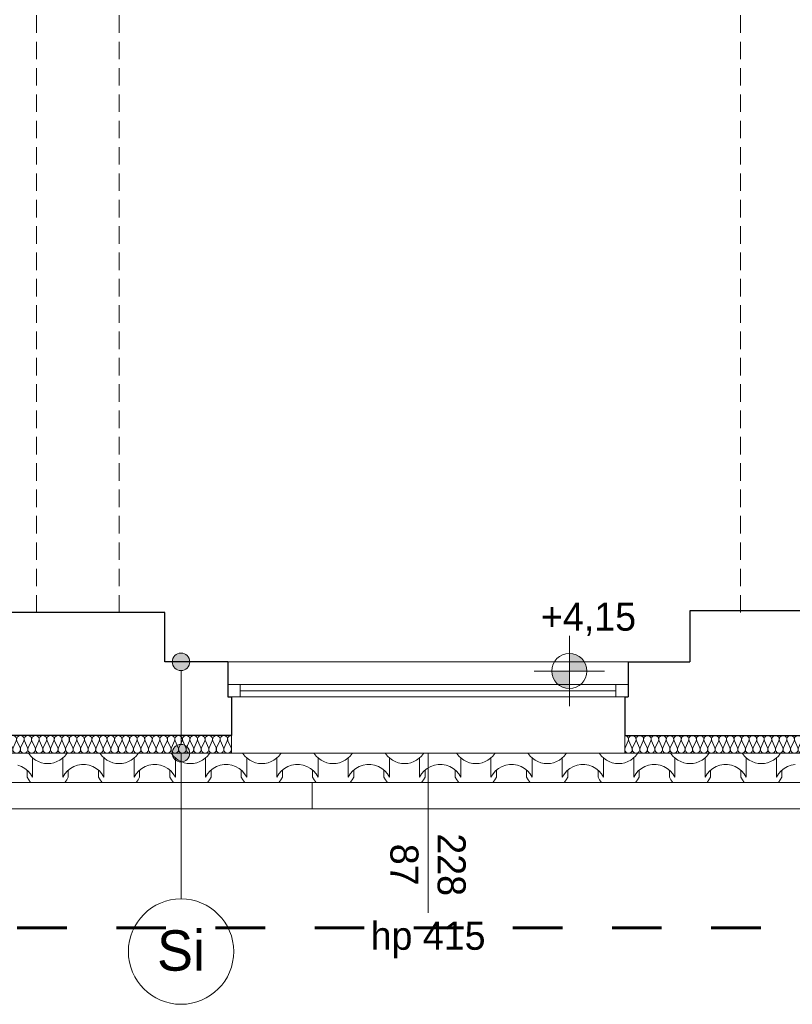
# Model space of a CAD drawing. Extents: x -497945 to -454853, y -17656 to 94650.
# Tile 46 of 62: x -482074 to -477674, y 69727 to 75332. Entities that reach past the tile are written whole.
import ezdxf

# ---------------------------------------------------------------- set-up
doc = ezdxf.new("R2010")
doc.units = 0
doc.header["$MEASUREMENT"] = 0
doc.linetypes.add('Dashed', pattern=[564.444447, 282.222223, -282.222223])
doc.linetypes.add('Krawędzie ukryte', pattern=[150, 100, -50])
doc.layers.get('0').update_dxf_attribs({"color": 252})
for name, color, linetype in [('Arch opisy', 252, 'Continuous'), ('Inwent Izolacje', 252, 'Continuous'), ('INWENT RZĘDNE', 252, 'Continuous')]:
    doc.layers.add(name, color=color, linetype=linetype)
for name, color, linetype, lineweight in [('Arch opisy_Nr_Pióra__1', 252, 'Continuous', 25), ('Arch opisy_Nr_Pióra__21', 252, 'Continuous', 9), ('arch wypelnienia_Nr_Pióra__2', 252, 'Continuous', 13), ('INWENT DACH_Nr_Pióra__21', 252, 'Continuous', 9), ('Inwent Izolacje_Nr_Pióra__2', 252, 'Continuous', 13), ('INWENT RZĘDNE_Nr_Pióra__21', 252, 'Continuous', 9), ('INWENT. OKNA_Nr_Pióra__21', 252, 'Continuous', 9), ('INWENT. OKNA_Nr_Pióra__5', 252, 'Continuous', 13), ('INWENT.ŚCIANY_Nr_Pióra__1', 252, 'Continuous', 25), ('INWENT.ŚCIANY_Nr_Pióra__20', 252, 'Continuous', 60), ('INWENT.ŚCIANY_Nr_Pióra__21', 252, 'Continuous', 9), ('INWENT.ŚCIANY_Nr_Pióra__3', 252, 'Continuous', 13), ('Istniejące stropy_Nr_Pióra__5', 252, 'Continuous', 13)]:
    doc.layers.add(name, color=color, linetype=linetype, lineweight=lineweight)
doc.styles.add('GENERATED_STYLE_1', font='txt')
doc.styles.add('GENERATED_STYLE_5', font='txt')

# ---------------------------------------------------------------- blocks, each defined once
blk = doc.blocks.new('*X30')
at = {"layer": 'arch wypelnienia_Nr_Pióra__2', "linetype": 'Continuous'}
for p, q in [((-483116, 58464.5), (-483114.5, 58462)), ((-483114.5, 58462), (-483103.2, 58447.8)), ((-482909.6, 58447.8), (-482898.3, 58462)), ((-482898.3, 58462), (-482896.8, 58464.5)), ((-482709.6, 58464.5), (-482708.1, 58462)), ((-482708.1, 58462), (-482696.8, 58447.8)), ((-482503.2, 58447.8), (-482491.9, 58462)), ((-482491.9, 58462), (-482490.4, 58464.5)), ((-482303.2, 58464.5), (-482301.7, 58462)), ((-482301.7, 58462), (-482290.4, 58447.8)), ((-482096.8, 58447.8), (-482085.5, 58462)), ((-482085.5, 58462), (-482084, 58464.5)), ((-481896.8, 58464.5), (-481895.3, 58462)), ((-481895.3, 58462), (-481884, 58447.8)), ((-481690.4, 58447.8), (-481679.1, 58462)), ((-481679.1, 58462), (-481677.6, 58464.5)), ((-481490.4, 58464.5), (-481488.9, 58462)), ((-481488.9, 58462), (-481477.6, 58447.8)), ((-481284, 58447.8), (-481272.7, 58462)), ((-481272.7, 58462), (-481271.2, 58464.5)), ((-481084, 58464.5), (-481082.5, 58462)), ((-481082.5, 58462), (-481071.2, 58447.8)), ((-480877.6, 58447.8), (-480866.3, 58462)), ((-480866.3, 58462), (-480864.8, 58464.5)), ((-480677.6, 58464.5), (-480676.1, 58462)), ((-480676.1, 58462), (-480664.8, 58447.8)), ((-480471.2, 58447.8), (-480459.9, 58462)), ((-480459.9, 58462), (-480458.4, 58464.5)), ((-480271.2, 58464.5), (-480269.7, 58462)), ((-480269.7, 58462), (-480258.4, 58447.8)), ((-480064.8, 58447.8), (-480053.5, 58462)), ((-480053.5, 58462), (-480052, 58464.5)), ((-479864.8, 58464.5), (-479863.3, 58462)), ((-479863.3, 58462), (-479852, 58447.8)), ((-479658.4, 58447.8), (-479647.1, 58462)), ((-479647.1, 58462), (-479645.6, 58464.5)), ((-479458.4, 58464.5), (-479456.9, 58462)), ((-479456.9, 58462), (-479445.6, 58447.8)), ((-479252, 58447.8), (-479240.7, 58462)), ((-479240.7, 58462), (-479239.2, 58464.5)), ((-479052, 58464.5), (-479050.5, 58462)), ((-479050.5, 58462), (-479039.2, 58447.8)), ((-478845.6, 58447.8), (-478834.3, 58462)), ((-478834.3, 58462), (-478832.8, 58464.5)), ((-483103.2, 58447.8), (-483090.1, 58435.3)), ((-483092.3, 58437.1), (-483092.3, 58350)), ((-483092.3, 58414.8), (-483092.3, 58327.7)), ((-483090.1, 58435.3), (-483075.4, 58424.7)), ((-483075.4, 58424.7), (-483059.3, 58416.2)), ((-483059.3, 58416.2), (-483042.3, 58410)), ((-483042.3, 58410), (-483024.5, 58406.3)), ((-483024.5, 58406.3), (-483006.4, 58405)), ((-483006.4, 58405), (-482988.3, 58406.3)), ((-482988.3, 58406.3), (-482970.5, 58410)), ((-482970.5, 58410), (-482953.5, 58416.2)), ((-482953.5, 58416.2), (-482937.4, 58424.7)), ((-482937.4, 58424.7), (-482922.7, 58435.3)), ((-482922.7, 58435.3), (-482909.6, 58447.8)), ((-482920.5, 58437.1), (-482920.5, 58350)), ((-482920.5, 58414.8), (-482920.5, 58327.7)), ((-482696.8, 58447.8), (-482683.7, 58435.3)), ((-482685.9, 58437.1), (-482685.9, 58350)), ((-482685.9, 58414.8), (-482685.9, 58327.7)), ((-482683.7, 58435.3), (-482669, 58424.7)), ((-482669, 58424.7), (-482652.9, 58416.2)), ((-482652.9, 58416.2), (-482635.9, 58410)), ((-482635.9, 58410), (-482618.1, 58406.3)), ((-482618.1, 58406.3), (-482600, 58405)), ((-482600, 58405), (-482581.9, 58406.3)), ((-482581.9, 58406.3), (-482564.1, 58410)), ((-482564.1, 58410), (-482547.1, 58416.2)), ((-482547.1, 58416.2), (-482531, 58424.7)), ((-482531, 58424.7), (-482516.3, 58435.3)), ((-482516.3, 58435.3), (-482503.2, 58447.8)), ((-482514.1, 58437.1), (-482514.1, 58350)), ((-482514.1, 58414.8), (-482514.1, 58327.7)), ((-482290.4, 58447.8), (-482277.3, 58435.3)), ((-482279.5, 58437.1), (-482279.5, 58350)), ((-482279.5, 58414.8), (-482279.5, 58327.7)), ((-482277.3, 58435.3), (-482262.6, 58424.7)), ((-482262.6, 58424.7), (-482246.5, 58416.2)), ((-482246.5, 58416.2), (-482229.5, 58410)), ((-482229.5, 58410), (-482211.7, 58406.3)), ((-482211.7, 58406.3), (-482193.6, 58405)), ((-482193.6, 58405), (-482175.5, 58406.3)), ((-482175.5, 58406.3), (-482157.7, 58410)), ((-482157.7, 58410), (-482140.7, 58416.2)), ((-482140.7, 58416.2), (-482124.6, 58424.7)), ((-482124.6, 58424.7), (-482109.9, 58435.3)), ((-482109.9, 58435.3), (-482096.8, 58447.8)), ((-482107.7, 58437.1), (-482107.7, 58350)), ((-482107.7, 58414.8), (-482107.7, 58327.7)), ((-481884, 58447.8), (-481870.9, 58435.3)), ((-481873.1, 58437.1), (-481873.1, 58350)), ((-481873.1, 58414.8), (-481873.1, 58327.7)), ((-481870.9, 58435.3), (-481856.2, 58424.7)), ((-481856.2, 58424.7), (-481840.1, 58416.2)), ((-481840.1, 58416.2), (-481823.1, 58410)), ((-481823.1, 58410), (-481805.3, 58406.3)), ((-481805.3, 58406.3), (-481787.2, 58405)), ((-481787.2, 58405), (-481769.1, 58406.3)), ((-481769.1, 58406.3), (-481751.3, 58410)), ((-481751.3, 58410), (-481734.3, 58416.2)), ((-481734.3, 58416.2), (-481718.2, 58424.7)), ((-481718.2, 58424.7), (-481703.5, 58435.3)), ((-481703.5, 58435.3), (-481690.4, 58447.8)), ((-481701.3, 58437.1), (-481701.3, 58350)), ((-481701.3, 58414.8), (-481701.3, 58327.7)), ((-481477.6, 58447.8), (-481464.5, 58435.3)), ((-481466.7, 58437.1), (-481466.7, 58350)), ((-481466.7, 58414.8), (-481466.7, 58327.7)), ((-481464.5, 58435.3), (-481449.8, 58424.7)), ((-481449.8, 58424.7), (-481433.7, 58416.2)), ((-481433.7, 58416.2), (-481416.7, 58410)), ((-481416.7, 58410), (-481398.9, 58406.3)), ((-481398.9, 58406.3), (-481380.8, 58405)), ((-481380.8, 58405), (-481362.7, 58406.3)), ((-481362.7, 58406.3), (-481344.9, 58410)), ((-481344.9, 58410), (-481327.9, 58416.2)), ((-481327.9, 58416.2), (-481311.8, 58424.7)), ((-481311.8, 58424.7), (-481297.1, 58435.3)), ((-481297.1, 58435.3), (-481284, 58447.8)), ((-481294.9, 58437.1), (-481294.9, 58350)), ((-481294.9, 58414.8), (-481294.9, 58327.7)), ((-481071.2, 58447.8), (-481058.1, 58435.3)), ((-481060.3, 58437.1), (-481060.3, 58350)), ((-481060.3, 58414.8), (-481060.3, 58327.7)), ((-481058.1, 58435.3), (-481043.4, 58424.7)), ((-481043.4, 58424.7), (-481027.3, 58416.2)), ((-481027.3, 58416.2), (-481010.3, 58410)), ((-481010.3, 58410), (-480992.5, 58406.3)), ((-480992.5, 58406.3), (-480974.4, 58405)), ((-480974.4, 58405), (-480956.3, 58406.3)), ((-480956.3, 58406.3), (-480938.5, 58410)), ((-480938.5, 58410), (-480921.5, 58416.2)), ((-480921.5, 58416.2), (-480905.4, 58424.7)), ((-480905.4, 58424.7), (-480890.7, 58435.3)), ((-480890.7, 58435.3), (-480877.6, 58447.8)), ((-480888.5, 58437.1), (-480888.5, 58350)), ((-480888.5, 58414.8), (-480888.5, 58327.7)), ((-480664.8, 58447.8), (-480651.7, 58435.3)), ((-480653.9, 58437.1), (-480653.9, 58350)), ((-480653.9, 58414.8), (-480653.9, 58327.7)), ((-480651.7, 58435.3), (-480637, 58424.7)), ((-480637, 58424.7), (-480620.9, 58416.2)), ((-480620.9, 58416.2), (-480603.9, 58410)), ((-480603.9, 58410), (-480586.1, 58406.3)), ((-480586.1, 58406.3), (-480568, 58405)), ((-480568, 58405), (-480549.9, 58406.3)), ((-480549.9, 58406.3), (-480532.1, 58410)), ((-480532.1, 58410), (-480515.1, 58416.2)), ((-480515.1, 58416.2), (-480499, 58424.7)), ((-480499, 58424.7), (-480484.3, 58435.3)), ((-480484.3, 58435.3), (-480471.2, 58447.8)), ((-480482.1, 58437.1), (-480482.1, 58350)), ((-480482.1, 58414.8), (-480482.1, 58327.7)), ((-480258.4, 58447.8), (-480245.3, 58435.3)), ((-480247.5, 58437.1), (-480247.5, 58350)), ((-480247.5, 58414.8), (-480247.5, 58327.7)), ((-480245.3, 58435.3), (-480230.6, 58424.7)), ((-480230.6, 58424.7), (-480214.5, 58416.2)), ((-480214.5, 58416.2), (-480197.5, 58410)), ((-480197.5, 58410), (-480179.7, 58406.3)), ((-480179.7, 58406.3), (-480161.6, 58405)), ((-480161.6, 58405), (-480143.5, 58406.3)), ((-480143.5, 58406.3), (-480125.7, 58410)), ((-480125.7, 58410), (-480108.7, 58416.2)), ((-480108.7, 58416.2), (-480092.6, 58424.7)), ((-480092.6, 58424.7), (-480077.9, 58435.3)), ((-480077.9, 58435.3), (-480064.8, 58447.8)), ((-480075.7, 58437.1), (-480075.7, 58350)), ((-480075.7, 58414.8), (-480075.7, 58327.7)), ((-479852, 58447.8), (-479838.9, 58435.3)), ((-479841.1, 58437.1), (-479841.1, 58350)), ((-479841.1, 58414.8), (-479841.1, 58327.7)), ((-479838.9, 58435.3), (-479824.2, 58424.7)), ((-479824.2, 58424.7), (-479808.1, 58416.2)), ((-479808.1, 58416.2), (-479791.1, 58410)), ((-479791.1, 58410), (-479773.3, 58406.3)), ((-479773.3, 58406.3), (-479755.2, 58405)), ((-479755.2, 58405), (-479737.1, 58406.3)), ((-479737.1, 58406.3), (-479719.3, 58410)), ((-479719.3, 58410), (-479702.3, 58416.2)), ((-479702.3, 58416.2), (-479686.2, 58424.7)), ((-479686.2, 58424.7), (-479671.5, 58435.3)), ((-479671.5, 58435.3), (-479658.4, 58447.8)), ((-479669.3, 58437.1), (-479669.3, 58350)), ((-479669.3, 58414.8), (-479669.3, 58327.7)), ((-479445.6, 58447.8), (-479432.5, 58435.3)), ((-479434.7, 58437.1), (-479434.7, 58350)), ((-479434.7, 58414.8), (-479434.7, 58327.7)), ((-479432.5, 58435.3), (-479417.8, 58424.7)), ((-479417.8, 58424.7), (-479401.7, 58416.2)), ((-479401.7, 58416.2), (-479384.7, 58410)), ((-479384.7, 58410), (-479366.9, 58406.3)), ((-479366.9, 58406.3), (-479348.8, 58405)), ((-479348.8, 58405), (-479330.7, 58406.3)), ((-479330.7, 58406.3), (-479312.9, 58410)), ((-479312.9, 58410), (-479295.9, 58416.2)), ((-479295.9, 58416.2), (-479279.8, 58424.7)), ((-479279.8, 58424.7), (-479265.1, 58435.3)), ((-479265.1, 58435.3), (-479252, 58447.8)), ((-479262.9, 58437.1), (-479262.9, 58350)), ((-479262.9, 58414.8), (-479262.9, 58327.7)), ((-479039.2, 58447.8), (-479026.1, 58435.3)), ((-479028.3, 58437.1), (-479028.3, 58350)), ((-479028.3, 58414.8), (-479028.3, 58327.7)), ((-479026.1, 58435.3), (-479011.4, 58424.7)), ((-479011.4, 58424.7), (-478995.3, 58416.2)), ((-478995.3, 58416.2), (-478978.3, 58410)), ((-478978.3, 58410), (-478960.5, 58406.3)), ((-478960.5, 58406.3), (-478942.4, 58405)), ((-478942.4, 58405), (-478924.3, 58406.3)), ((-478924.3, 58406.3), (-478906.5, 58410)), ((-478906.5, 58410), (-478889.5, 58416.2)), ((-478889.5, 58416.2), (-478873.4, 58424.7)), ((-478873.4, 58424.7), (-478858.7, 58435.3)), ((-478858.7, 58435.3), (-478845.6, 58447.8)), ((-478856.5, 58437.1), (-478856.5, 58350)), ((-478856.5, 58414.8), (-478856.5, 58327.7)), ((-483155.4, 58388.6), (-483176.4, 58396)), ((-483135.9, 58377.6), (-483155.4, 58388.6)), ((-483118.6, 58363.5), (-483135.9, 58377.6)), ((-483123.7, 58367.7), (-483123.7, 58327.7)), ((-483103.9, 58346.7), (-483118.6, 58363.5)), ((-482894.2, 58363.5), (-482908.9, 58346.7)), ((-482876.9, 58377.6), (-482894.2, 58363.5)), ((-482889.1, 58367.7), (-482889.1, 58327.7)), ((-482857.4, 58388.6), (-482876.9, 58377.6)), ((-482836.4, 58396), (-482857.4, 58388.6)), ((-482814.4, 58399.8), (-482836.4, 58396)), ((-482803.2, 58399.8), (-482814.4, 58399.8)), ((-482792, 58399.8), (-482803.2, 58399.8)), ((-482770, 58396), (-482792, 58399.8)), ((-482749, 58388.6), (-482770, 58396)), ((-482729.5, 58377.6), (-482749, 58388.6)), ((-482712.2, 58363.5), (-482729.5, 58377.6)), ((-482717.3, 58367.7), (-482717.3, 58327.7)), ((-482697.5, 58346.7), (-482712.2, 58363.5)), ((-482487.8, 58363.5), (-482502.5, 58346.7)), ((-482470.5, 58377.6), (-482487.8, 58363.5)), ((-482482.7, 58367.7), (-482482.7, 58327.7)), ((-482451, 58388.6), (-482470.5, 58377.6)), ((-482430, 58396), (-482451, 58388.6)), ((-482408, 58399.8), (-482430, 58396)), ((-482396.8, 58399.8), (-482408, 58399.8)), ((-482385.6, 58399.8), (-482396.8, 58399.8)), ((-482363.6, 58396), (-482385.6, 58399.8)), ((-482342.6, 58388.6), (-482363.6, 58396)), ((-482323.1, 58377.6), (-482342.6, 58388.6)), ((-482305.8, 58363.5), (-482323.1, 58377.6)), ((-482310.9, 58367.7), (-482310.9, 58327.7)), ((-482291.1, 58346.7), (-482305.8, 58363.5)), ((-482081.4, 58363.5), (-482096.1, 58346.7)), ((-482064.1, 58377.6), (-482081.4, 58363.5)), ((-482076.3, 58367.7), (-482076.3, 58327.7)), ((-482044.6, 58388.6), (-482064.1, 58377.6)), ((-482023.6, 58396), (-482044.6, 58388.6)), ((-482001.6, 58399.8), (-482023.6, 58396)), ((-481990.4, 58399.8), (-482001.6, 58399.8)), ((-481979.2, 58399.8), (-481990.4, 58399.8)), ((-481957.2, 58396), (-481979.2, 58399.8)), ((-481936.2, 58388.6), (-481957.2, 58396)), ((-481916.7, 58377.6), (-481936.2, 58388.6)), ((-481899.4, 58363.5), (-481916.7, 58377.6)), ((-481904.5, 58367.7), (-481904.5, 58327.7)), ((-481884.7, 58346.7), (-481899.4, 58363.5)), ((-481675, 58363.5), (-481689.7, 58346.7)), ((-481657.7, 58377.6), (-481675, 58363.5)), ((-481669.9, 58367.7), (-481669.9, 58327.7)), ((-481638.2, 58388.6), (-481657.7, 58377.6)), ((-481617.2, 58396), (-481638.2, 58388.6)), ((-481595.2, 58399.8), (-481617.2, 58396)), ((-481584, 58399.8), (-481595.2, 58399.8)), ((-481572.8, 58399.8), (-481584, 58399.8)), ((-481550.8, 58396), (-481572.8, 58399.8)), ((-481529.8, 58388.6), (-481550.8, 58396)), ((-481510.3, 58377.6), (-481529.8, 58388.6)), ((-481493, 58363.5), (-481510.3, 58377.6)), ((-481498.1, 58367.7), (-481498.1, 58327.7)), ((-481478.3, 58346.7), (-481493, 58363.5)), ((-481268.6, 58363.5), (-481283.3, 58346.7)), ((-481251.3, 58377.6), (-481268.6, 58363.5)), ((-481263.5, 58367.7), (-481263.5, 58327.7)), ((-481231.8, 58388.6), (-481251.3, 58377.6)), ((-481210.8, 58396), (-481231.8, 58388.6)), ((-481188.8, 58399.8), (-481210.8, 58396)), ((-481177.6, 58399.8), (-481188.8, 58399.8)), ((-481166.4, 58399.8), (-481177.6, 58399.8)), ((-481144.4, 58396), (-481166.4, 58399.8)), ((-481123.4, 58388.6), (-481144.4, 58396)), ((-481103.9, 58377.6), (-481123.4, 58388.6)), ((-481086.6, 58363.5), (-481103.9, 58377.6)), ((-481091.7, 58367.7), (-481091.7, 58327.7)), ((-481071.9, 58346.7), (-481086.6, 58363.5)), ((-480862.2, 58363.5), (-480876.9, 58346.7)), ((-480844.9, 58377.6), (-480862.2, 58363.5)), ((-480857.1, 58367.7), (-480857.1, 58327.7)), ((-480825.4, 58388.6), (-480844.9, 58377.6)), ((-480804.4, 58396), (-480825.4, 58388.6)), ((-480782.4, 58399.8), (-480804.4, 58396)), ((-480771.2, 58399.8), (-480782.4, 58399.8)), ((-480760, 58399.8), (-480771.2, 58399.8)), ((-480738, 58396), (-480760, 58399.8)), ((-480717, 58388.6), (-480738, 58396)), ((-480697.5, 58377.6), (-480717, 58388.6)), ((-480680.2, 58363.5), (-480697.5, 58377.6)), ((-480685.3, 58367.7), (-480685.3, 58327.7)), ((-480665.5, 58346.7), (-480680.2, 58363.5)), ((-480455.8, 58363.5), (-480470.5, 58346.7)), ((-480438.5, 58377.6), (-480455.8, 58363.5)), ((-480450.7, 58367.7), (-480450.7, 58327.7)), ((-480419, 58388.6), (-480438.5, 58377.6)), ((-480398, 58396), (-480419, 58388.6)), ((-480376, 58399.8), (-480398, 58396)), ((-480364.8, 58399.8), (-480376, 58399.8)), ((-480353.6, 58399.8), (-480364.8, 58399.8)), ((-480331.6, 58396), (-480353.6, 58399.8)), ((-480310.6, 58388.6), (-480331.6, 58396)), ((-480291.1, 58377.6), (-480310.6, 58388.6)), ((-480273.8, 58363.5), (-480291.1, 58377.6)), ((-480278.9, 58367.7), (-480278.9, 58327.7)), ((-480259.1, 58346.7), (-480273.8, 58363.5)), ((-480049.4, 58363.5), (-480064.1, 58346.7)), ((-480032.1, 58377.6), (-480049.4, 58363.5)), ((-480044.3, 58367.7), (-480044.3, 58327.7)), ((-480012.6, 58388.6), (-480032.1, 58377.6)), ((-479991.6, 58396), (-480012.6, 58388.6)), ((-479969.6, 58399.8), (-479991.6, 58396)), ((-479958.4, 58399.8), (-479969.6, 58399.8)), ((-479947.2, 58399.8), (-479958.4, 58399.8)), ((-479925.2, 58396), (-479947.2, 58399.8)), ((-479904.2, 58388.6), (-479925.2, 58396)), ((-479884.7, 58377.6), (-479904.2, 58388.6)), ((-479867.4, 58363.5), (-479884.7, 58377.6)), ((-479872.5, 58367.7), (-479872.5, 58327.7)), ((-479852.7, 58346.7), (-479867.4, 58363.5)), ((-479643, 58363.5), (-479657.7, 58346.7)), ((-479625.7, 58377.6), (-479643, 58363.5)), ((-479637.9, 58367.7), (-479637.9, 58327.7)), ((-479606.2, 58388.6), (-479625.7, 58377.6)), ((-479585.2, 58396), (-479606.2, 58388.6)), ((-479563.2, 58399.8), (-479585.2, 58396)), ((-479552, 58399.8), (-479563.2, 58399.8)), ((-479540.8, 58399.8), (-479552, 58399.8)), ((-479518.8, 58396), (-479540.8, 58399.8)), ((-479497.8, 58388.6), (-479518.8, 58396)), ((-479478.3, 58377.6), (-479497.8, 58388.6)), ((-479461, 58363.5), (-479478.3, 58377.6)), ((-479466.1, 58367.7), (-479466.1, 58327.7)), ((-479446.3, 58346.7), (-479461, 58363.5)), ((-479236.6, 58363.5), (-479251.3, 58346.7)), ((-479219.3, 58377.6), (-479236.6, 58363.5)), ((-479231.5, 58367.7), (-479231.5, 58327.7)), ((-479199.8, 58388.6), (-479219.3, 58377.6)), ((-479178.8, 58396), (-479199.8, 58388.6)), ((-479156.8, 58399.8), (-479178.8, 58396)), ((-479145.6, 58399.8), (-479156.8, 58399.8)), ((-479134.4, 58399.8), (-479145.6, 58399.8)), ((-479112.4, 58396), (-479134.4, 58399.8)), ((-479091.4, 58388.6), (-479112.4, 58396)), ((-479071.9, 58377.6), (-479091.4, 58388.6)), ((-479054.6, 58363.5), (-479071.9, 58377.6)), ((-479059.7, 58367.7), (-479059.7, 58327.7)), ((-479039.9, 58346.7), (-479054.6, 58363.5)), ((-478830.2, 58363.5), (-478844.9, 58346.7)), ((-478812.9, 58377.6), (-478830.2, 58363.5)), ((-478825.1, 58367.7), (-478825.1, 58327.7)), ((-478793.4, 58388.6), (-478812.9, 58377.6)), ((-478772.4, 58396), (-478793.4, 58388.6)), ((-478750.4, 58399.8), (-478772.4, 58396)), ((-483123.7, 58327.7), (-483114.5, 58312)), ((-483114.5, 58312), (-483103.4, 58297.9)), ((-483092.3, 58327.7), (-483103.9, 58346.7)), ((-482908.9, 58346.7), (-482920.5, 58327.7)), ((-482909.4, 58297.9), (-482898.3, 58312)), ((-482898.3, 58312), (-482889.1, 58327.7)), ((-482717.3, 58327.7), (-482708.1, 58312)), ((-482708.1, 58312), (-482697, 58297.9)), ((-482685.9, 58327.7), (-482697.5, 58346.7)), ((-482502.5, 58346.7), (-482514.1, 58327.7)), ((-482503, 58297.9), (-482491.9, 58312)), ((-482491.9, 58312), (-482482.7, 58327.7)), ((-482310.9, 58327.7), (-482301.7, 58312)), ((-482301.7, 58312), (-482290.6, 58297.9)), ((-482279.5, 58327.7), (-482291.1, 58346.7)), ((-482096.1, 58346.7), (-482107.7, 58327.7)), ((-482096.6, 58297.9), (-482085.5, 58312)), ((-482085.5, 58312), (-482076.3, 58327.7)), ((-481904.5, 58327.7), (-481895.3, 58312)), ((-481895.3, 58312), (-481884.2, 58297.9)), ((-481873.1, 58327.7), (-481884.7, 58346.7)), ((-481689.7, 58346.7), (-481701.3, 58327.7)), ((-481690.2, 58297.9), (-481679.1, 58312)), ((-481679.1, 58312), (-481669.9, 58327.7)), ((-481498.1, 58327.7), (-481488.9, 58312)), ((-481488.9, 58312), (-481477.8, 58297.9)), ((-481466.7, 58327.7), (-481478.3, 58346.7)), ((-481283.3, 58346.7), (-481294.9, 58327.7)), ((-481283.8, 58297.9), (-481272.7, 58312)), ((-481272.7, 58312), (-481263.5, 58327.7)), ((-481091.7, 58327.7), (-481082.5, 58312)), ((-481082.5, 58312), (-481071.4, 58297.9)), ((-481060.3, 58327.7), (-481071.9, 58346.7)), ((-480876.9, 58346.7), (-480888.5, 58327.7)), ((-480877.4, 58297.9), (-480866.3, 58312)), ((-480866.3, 58312), (-480857.1, 58327.7)), ((-480685.3, 58327.7), (-480676.1, 58312)), ((-480676.1, 58312), (-480665, 58297.9)), ((-480653.9, 58327.7), (-480665.5, 58346.7)), ((-480470.5, 58346.7), (-480482.1, 58327.7)), ((-480471, 58297.9), (-480459.9, 58312)), ((-480459.9, 58312), (-480450.7, 58327.7)), ((-480278.9, 58327.7), (-480269.7, 58312)), ((-480269.7, 58312), (-480258.6, 58297.9)), ((-480247.5, 58327.7), (-480259.1, 58346.7)), ((-480064.1, 58346.7), (-480075.7, 58327.7)), ((-480064.6, 58297.9), (-480053.5, 58312)), ((-480053.5, 58312), (-480044.3, 58327.7)), ((-479872.5, 58327.7), (-479863.3, 58312)), ((-479863.3, 58312), (-479852.2, 58297.9)), ((-479841.1, 58327.7), (-479852.7, 58346.7)), ((-479657.7, 58346.7), (-479669.3, 58327.7)), ((-479658.2, 58297.9), (-479647.1, 58312)), ((-479647.1, 58312), (-479637.9, 58327.7)), ((-479466.1, 58327.7), (-479456.9, 58312)), ((-479456.9, 58312), (-479445.8, 58297.9)), ((-479434.7, 58327.7), (-479446.3, 58346.7)), ((-479251.3, 58346.7), (-479262.9, 58327.7)), ((-479251.8, 58297.9), (-479240.7, 58312)), ((-479240.7, 58312), (-479231.5, 58327.7)), ((-479059.7, 58327.7), (-479050.5, 58312)), ((-479050.5, 58312), (-479039.4, 58297.9)), ((-479028.3, 58327.7), (-479039.9, 58346.7)), ((-478844.9, 58346.7), (-478856.5, 58327.7)), ((-478845.4, 58297.9), (-478834.3, 58312)), ((-478834.3, 58312), (-478825.1, 58327.7))]:
    blk.add_line(p, q, dxfattribs=at)
blk = doc.blocks.new('Wypełnienie_15')
at = {"layer": 'arch wypelnienia_Nr_Pióra__2', "linetype": 'Dashed'}
blk.add_blockref('*X30', (0, 0), dxfattribs=at)
blk = doc.blocks.new('Izolacja cieplna 14_201', base_point=(-481960.2, 58564.5))
at = {"layer": 'Inwent Izolacje_Nr_Pióra__2', "linetype": 'Continuous'}
for p, q in [((-483700.5, 58534.7), (-483718.4, 58494.3)), ((-483679.1, 58494.3), (-483696.9, 58534.7)), ((-483657.6, 58534.7), (-483675.5, 58494.3)), ((-483636.1, 58494.3), (-483654, 58534.7)), ((-483614.7, 58534.7), (-483632.5, 58494.3)), ((-483593.2, 58494.3), (-483611.1, 58534.7)), ((-483571.7, 58534.7), (-483589.6, 58494.3)), ((-483550.3, 58494.3), (-483568.1, 58534.7)), ((-483528.8, 58534.7), (-483546.7, 58494.3)), ((-483507.4, 58494.3), (-483525.2, 58534.7)), ((-483485.9, 58534.7), (-483503.7, 58494.3)), ((-483464.4, 58494.3), (-483482.3, 58534.7)), ((-483443, 58534.7), (-483460.8, 58494.3)), ((-483421.5, 58494.3), (-483439.4, 58534.7)), ((-483400, 58534.7), (-483417.9, 58494.3)), ((-483378.6, 58494.3), (-483396.4, 58534.7)), ((-483357.1, 58534.7), (-483375, 58494.3)), ((-483335.6, 58494.3), (-483353.5, 58534.7)), ((-483314.2, 58534.7), (-483332, 58494.3)), ((-483292.7, 58494.3), (-483310.6, 58534.7)), ((-483271.3, 58534.7), (-483289.1, 58494.3)), ((-483249.8, 58494.3), (-483267.7, 58534.7)), ((-483228.3, 58534.7), (-483246.2, 58494.3)), ((-483206.9, 58494.3), (-483224.7, 58534.7)), ((-483185.4, 58534.7), (-483203.3, 58494.3)), ((-483163.9, 58494.3), (-483181.8, 58534.7)), ((-483142.5, 58534.7), (-483160.3, 58494.3)), ((-483121, 58494.3), (-483138.9, 58534.7)), ((-483099.5, 58534.7), (-483117.4, 58494.3)), ((-483078.1, 58494.3), (-483095.9, 58534.7)), ((-483056.6, 58534.7), (-483074.5, 58494.3)), ((-483035.2, 58494.3), (-483053, 58534.7)), ((-483013.7, 58534.7), (-483031.6, 58494.3)), ((-482992.2, 58494.3), (-483010.1, 58534.7)), ((-482970.8, 58534.7), (-482988.6, 58494.3)), ((-482949.3, 58494.3), (-482967.2, 58534.7)), ((-482927.8, 58534.7), (-482945.7, 58494.3)), ((-482906.4, 58494.3), (-482924.2, 58534.7)), ((-482884.9, 58534.7), (-482902.8, 58494.3)), ((-482863.5, 58494.3), (-482881.3, 58534.7)), ((-482842, 58534.7), (-482859.8, 58494.3)), ((-482820.5, 58494.3), (-482838.4, 58534.7)), ((-482799.1, 58534.7), (-482816.9, 58494.3)), ((-482777.6, 58494.3), (-482795.5, 58534.7)), ((-482756.1, 58534.7), (-482774, 58494.3)), ((-482734.7, 58494.3), (-482752.5, 58534.7)), ((-482713.2, 58534.7), (-482731.1, 58494.3)), ((-482691.7, 58494.3), (-482709.6, 58534.7)), ((-482670.3, 58534.7), (-482688.1, 58494.3)), ((-482648.8, 58494.3), (-482666.7, 58534.7)), ((-482627.4, 58534.7), (-482645.2, 58494.3)), ((-482605.9, 58494.3), (-482623.7, 58534.7)), ((-482584.4, 58534.7), (-482602.3, 58494.3)), ((-482563, 58494.3), (-482580.8, 58534.7)), ((-482541.5, 58534.7), (-482559.4, 58494.3)), ((-482520, 58494.3), (-482537.9, 58534.7)), ((-482498.6, 58534.7), (-482516.4, 58494.3)), ((-482477.1, 58494.3), (-482495, 58534.7)), ((-482455.6, 58534.7), (-482473.5, 58494.3)), ((-482434.2, 58494.3), (-482452, 58534.7)), ((-482412.7, 58534.7), (-482430.6, 58494.3)), ((-482391.3, 58494.3), (-482409.1, 58534.7)), ((-482369.8, 58534.7), (-482387.7, 58494.3)), ((-482348.3, 58494.3), (-482366.2, 58534.7)), ((-482326.9, 58534.7), (-482344.7, 58494.3)), ((-482305.4, 58494.3), (-482323.3, 58534.7)), ((-482283.9, 58534.7), (-482301.8, 58494.3)), ((-482262.5, 58494.3), (-482280.3, 58534.7)), ((-482241, 58534.7), (-482258.9, 58494.3)), ((-482219.5, 58494.3), (-482237.4, 58534.7)), ((-482198.1, 58534.7), (-482215.9, 58494.3)), ((-482176.6, 58494.3), (-482194.5, 58534.7)), ((-482155.2, 58534.7), (-482173, 58494.3)), ((-482133.7, 58494.3), (-482151.6, 58534.7)), ((-482112.2, 58534.7), (-482130.1, 58494.3)), ((-482090.8, 58494.3), (-482108.6, 58534.7)), ((-482069.3, 58534.7), (-482087.2, 58494.3)), ((-482047.8, 58494.3), (-482065.7, 58534.7)), ((-482026.4, 58534.7), (-482044.2, 58494.3)), ((-482004.9, 58494.3), (-482022.8, 58534.7)), ((-481983.5, 58534.7), (-482001.3, 58494.3)), ((-481962, 58494.3), (-481979.8, 58534.7))]:
    blk.add_line(p, q, dxfattribs=at)
for centre, start_param, end_param in [((-483720.2, 58543.3), 2.7288, 4.712389), ((-483677.3, 58543.3), 2.7288, 6.695979), ((-483634.3, 58543.3), 2.7288, 6.695979), ((-483591.4, 58543.3), 2.7288, 6.695979), ((-483548.5, 58543.3), 2.7288, 6.695979), ((-483505.6, 58543.3), 2.7288, 6.695979), ((-483462.6, 58543.3), 2.7288, 6.695979), ((-483419.7, 58543.3), 2.7288, 6.695979), ((-483376.8, 58543.3), 2.7288, 6.695979), ((-483333.8, 58543.3), 2.7288, 6.695979), ((-483290.9, 58543.3), 2.7288, 6.695979), ((-483248, 58543.3), 2.7288, 6.695979), ((-483205.1, 58543.3), 2.7288, 6.695979), ((-483162.1, 58543.3), 2.7288, 6.695979), ((-483119.2, 58543.3), 2.7288, 6.695979), ((-483076.3, 58543.3), 2.7288, 6.695979), ((-483033.4, 58543.3), 2.7288, 6.695979), ((-482990.4, 58543.3), 2.7288, 6.695979), ((-482947.5, 58543.3), 2.7288, 6.695979), ((-482904.6, 58543.3), 2.7288, 6.695979), ((-482861.6, 58543.3), 2.7288, 6.695979), ((-482818.7, 58543.3), 2.7288, 6.695979), ((-482775.8, 58543.3), 2.7288, 6.695979), ((-482732.9, 58543.3), 2.7288, 6.695979), ((-482689.9, 58543.3), 2.7288, 6.695979), ((-482647, 58543.3), 2.7288, 6.695979), ((-482604.1, 58543.3), 2.7288, 6.695979), ((-482561.2, 58543.3), 2.7288, 6.695979), ((-482518.2, 58543.3), 2.7288, 6.695979), ((-482475.3, 58543.3), 2.7288, 6.695979), ((-482432.4, 58543.3), 2.7288, 6.695979), ((-482389.5, 58543.3), 2.7288, 6.695979), ((-482346.5, 58543.3), 2.7288, 6.695979), ((-482303.6, 58543.3), 2.7288, 6.695979), ((-482260.7, 58543.3), 2.7288, 6.695979), ((-482217.7, 58543.3), 2.7288, 6.695979), ((-482174.8, 58543.3), 2.7288, 6.695979), ((-482131.9, 58543.3), 2.7288, 6.695979), ((-482089, 58543.3), 2.7288, 6.695979), ((-482046, 58543.3), 2.7288, 6.695979), ((-482003.1, 58543.3), 2.7288, 6.695979), ((-481960.2, 58543.3), 4.712389, 6.695979), ((-483698.7, 58485.8), 5.870392, 9.837571), ((-483655.8, 58485.8), 5.870392, 9.837571), ((-483612.9, 58485.8), 5.870392, 9.837571), ((-483569.9, 58485.8), 5.870392, 9.837571), ((-483527, 58485.8), 5.870392, 9.837571), ((-483484.1, 58485.8), 5.870392, 9.837571), ((-483441.2, 58485.8), 5.870392, 9.837571), ((-483398.2, 58485.8), 5.870392, 9.837571), ((-483355.3, 58485.8), 5.870392, 9.837571), ((-483312.4, 58485.8), 5.870392, 9.837571), ((-483269.5, 58485.8), 5.870392, 9.837571), ((-483226.5, 58485.8), 5.870392, 9.837571), ((-483183.6, 58485.8), 5.870392, 9.837571), ((-483140.7, 58485.8), 5.870392, 9.837571), ((-483097.7, 58485.8), 5.870392, 9.837571), ((-483054.8, 58485.8), 5.870392, 9.837571), ((-483011.9, 58485.8), 5.870392, 9.837571), ((-482969, 58485.8), 5.870392, 9.837571), ((-482926, 58485.8), 5.870392, 9.837571), ((-482883.1, 58485.8), 5.870392, 9.837571), ((-482840.2, 58485.8), 5.870392, 9.837571), ((-482797.3, 58485.8), 5.870392, 9.837571), ((-482754.3, 58485.8), 5.870392, 9.837571), ((-482711.4, 58485.8), 5.870392, 9.837571), ((-482668.5, 58485.8), 5.870392, 9.837571), ((-482625.6, 58485.8), 5.870392, 9.837571), ((-482582.6, 58485.8), 5.870392, 9.837571), ((-482539.7, 58485.8), 5.870392, 9.837571), ((-482496.8, 58485.8), 5.870392, 9.837571), ((-482453.8, 58485.8), 5.870392, 9.837571), ((-482410.9, 58485.8), 5.870392, 9.837571), ((-482368, 58485.8), 5.870392, 9.837571), ((-482325.1, 58485.8), 5.870392, 9.837571), ((-482282.1, 58485.8), 5.870392, 9.837571), ((-482239.2, 58485.8), 5.870392, 9.837571), ((-482196.3, 58485.8), 5.870392, 9.837571), ((-482153.4, 58485.8), 5.870392, 9.837571), ((-482110.4, 58485.8), 5.870392, 9.837571), ((-482067.5, 58485.8), 5.870392, 9.837571), ((-482024.6, 58485.8), 5.870392, 9.837571), ((-481981.6, 58485.8), 5.870392, 9.837571)]:
    blk.add_ellipse(centre, major_axis=(-21.5, 0), ratio=0.990887, start_param=start_param, end_param=end_param, dxfattribs=at)
blk = doc.blocks.new('Izolacja cieplna 14_202', base_point=(-477960.2, 58564.5))
at = {"layer": 'Inwent Izolacje_Nr_Pióra__2', "linetype": 'Continuous'}
for p, q in [((-479700.5, 58534.7), (-479718.4, 58494.3)), ((-479679.1, 58494.3), (-479696.9, 58534.7)), ((-479657.6, 58534.7), (-479675.5, 58494.3)), ((-479636.1, 58494.3), (-479654, 58534.7)), ((-479614.7, 58534.7), (-479632.5, 58494.3)), ((-479593.2, 58494.3), (-479611.1, 58534.7)), ((-479571.7, 58534.7), (-479589.6, 58494.3)), ((-479550.3, 58494.3), (-479568.1, 58534.7)), ((-479528.8, 58534.7), (-479546.7, 58494.3)), ((-479507.4, 58494.3), (-479525.2, 58534.7)), ((-479485.9, 58534.7), (-479503.7, 58494.3)), ((-479464.4, 58494.3), (-479482.3, 58534.7)), ((-479443, 58534.7), (-479460.8, 58494.3)), ((-479421.5, 58494.3), (-479439.4, 58534.7)), ((-479400, 58534.7), (-479417.9, 58494.3)), ((-479378.6, 58494.3), (-479396.4, 58534.7)), ((-479357.1, 58534.7), (-479375, 58494.3)), ((-479335.6, 58494.3), (-479353.5, 58534.7)), ((-479314.2, 58534.7), (-479332, 58494.3)), ((-479292.7, 58494.3), (-479310.6, 58534.7)), ((-479271.3, 58534.7), (-479289.1, 58494.3)), ((-479249.8, 58494.3), (-479267.7, 58534.7)), ((-479228.3, 58534.7), (-479246.2, 58494.3)), ((-479206.9, 58494.3), (-479224.7, 58534.7)), ((-479185.4, 58534.7), (-479203.3, 58494.3)), ((-479163.9, 58494.3), (-479181.8, 58534.7)), ((-479142.5, 58534.7), (-479160.3, 58494.3)), ((-479121, 58494.3), (-479138.9, 58534.7)), ((-479099.5, 58534.7), (-479117.4, 58494.3)), ((-479078.1, 58494.3), (-479095.9, 58534.7)), ((-479056.6, 58534.7), (-479074.5, 58494.3)), ((-479035.2, 58494.3), (-479053, 58534.7)), ((-479013.7, 58534.7), (-479031.6, 58494.3)), ((-478992.2, 58494.3), (-479010.1, 58534.7)), ((-478970.8, 58534.7), (-478988.6, 58494.3)), ((-478949.3, 58494.3), (-478967.2, 58534.7)), ((-478927.8, 58534.7), (-478945.7, 58494.3)), ((-478906.4, 58494.3), (-478924.2, 58534.7)), ((-478884.9, 58534.7), (-478902.8, 58494.3)), ((-478863.5, 58494.3), (-478881.3, 58534.7)), ((-478842, 58534.7), (-478859.8, 58494.3)), ((-478820.5, 58494.3), (-478838.4, 58534.7)), ((-478799.1, 58534.7), (-478816.9, 58494.3)), ((-478777.6, 58494.3), (-478795.5, 58534.7)), ((-478756.1, 58534.7), (-478774, 58494.3)), ((-478734.7, 58494.3), (-478752.5, 58534.7)), ((-478713.2, 58534.7), (-478731.1, 58494.3)), ((-478691.7, 58494.3), (-478709.6, 58534.7)), ((-478670.3, 58534.7), (-478688.1, 58494.3)), ((-478648.8, 58494.3), (-478666.7, 58534.7)), ((-478627.4, 58534.7), (-478645.2, 58494.3)), ((-478605.9, 58494.3), (-478623.7, 58534.7)), ((-478584.4, 58534.7), (-478602.3, 58494.3)), ((-478563, 58494.3), (-478580.8, 58534.7)), ((-478541.5, 58534.7), (-478559.4, 58494.3)), ((-478520, 58494.3), (-478537.9, 58534.7)), ((-478498.6, 58534.7), (-478516.4, 58494.3)), ((-478477.1, 58494.3), (-478495, 58534.7)), ((-478455.6, 58534.7), (-478473.5, 58494.3)), ((-478434.2, 58494.3), (-478452, 58534.7)), ((-478412.7, 58534.7), (-478430.6, 58494.3)), ((-478391.3, 58494.3), (-478409.1, 58534.7)), ((-478369.8, 58534.7), (-478387.7, 58494.3)), ((-478348.3, 58494.3), (-478366.2, 58534.7)), ((-478326.9, 58534.7), (-478344.7, 58494.3)), ((-478305.4, 58494.3), (-478323.3, 58534.7)), ((-478283.9, 58534.7), (-478301.8, 58494.3)), ((-478262.5, 58494.3), (-478280.3, 58534.7)), ((-478241, 58534.7), (-478258.9, 58494.3)), ((-478219.5, 58494.3), (-478237.4, 58534.7)), ((-478198.1, 58534.7), (-478215.9, 58494.3)), ((-478176.6, 58494.3), (-478194.5, 58534.7)), ((-478155.2, 58534.7), (-478173, 58494.3)), ((-478133.7, 58494.3), (-478151.6, 58534.7)), ((-478112.2, 58534.7), (-478130.1, 58494.3)), ((-478090.8, 58494.3), (-478108.6, 58534.7)), ((-478069.3, 58534.7), (-478087.2, 58494.3)), ((-478047.8, 58494.3), (-478065.7, 58534.7)), ((-478026.4, 58534.7), (-478044.2, 58494.3)), ((-478004.9, 58494.3), (-478022.8, 58534.7)), ((-477983.5, 58534.7), (-478001.3, 58494.3)), ((-477962, 58494.3), (-477979.8, 58534.7))]:
    blk.add_line(p, q, dxfattribs=at)
for centre, start_param, end_param in [((-479720.2, 58543.3), 2.7288, 4.712389), ((-479677.3, 58543.3), 2.7288, 6.695979), ((-479634.3, 58543.3), 2.7288, 6.695979), ((-479591.4, 58543.3), 2.7288, 6.695979), ((-479548.5, 58543.3), 2.7288, 6.695979), ((-479505.6, 58543.3), 2.7288, 6.695979), ((-479462.6, 58543.3), 2.7288, 6.695979), ((-479419.7, 58543.3), 2.7288, 6.695979), ((-479376.8, 58543.3), 2.7288, 6.695979), ((-479333.8, 58543.3), 2.7288, 6.695979), ((-479290.9, 58543.3), 2.7288, 6.695979), ((-479248, 58543.3), 2.7288, 6.695979), ((-479205.1, 58543.3), 2.7288, 6.695979), ((-479162.1, 58543.3), 2.7288, 6.695979), ((-479119.2, 58543.3), 2.7288, 6.695979), ((-479076.3, 58543.3), 2.7288, 6.695979), ((-479033.4, 58543.3), 2.7288, 6.695979), ((-478990.4, 58543.3), 2.7288, 6.695979), ((-478947.5, 58543.3), 2.7288, 6.695979), ((-478904.6, 58543.3), 2.7288, 6.695979), ((-478861.6, 58543.3), 2.7288, 6.695979), ((-478818.7, 58543.3), 2.7288, 6.695979), ((-478775.8, 58543.3), 2.7288, 6.695979), ((-478732.9, 58543.3), 2.7288, 6.695979), ((-478689.9, 58543.3), 2.7288, 6.695979), ((-478647, 58543.3), 2.7288, 6.695979), ((-478604.1, 58543.3), 2.7288, 6.695979), ((-478561.2, 58543.3), 2.7288, 6.695979), ((-478518.2, 58543.3), 2.7288, 6.695979), ((-478475.3, 58543.3), 2.7288, 6.695979), ((-478432.4, 58543.3), 2.7288, 6.695979), ((-478389.5, 58543.3), 2.7288, 6.695979), ((-478346.5, 58543.3), 2.7288, 6.695979), ((-478303.6, 58543.3), 2.7288, 6.695979), ((-478260.7, 58543.3), 2.7288, 6.695979), ((-478217.7, 58543.3), 2.7288, 6.695979), ((-478174.8, 58543.3), 2.7288, 6.695979), ((-478131.9, 58543.3), 2.7288, 6.695979), ((-478089, 58543.3), 2.7288, 6.695979), ((-478046, 58543.3), 2.7288, 6.695979), ((-478003.1, 58543.3), 2.7288, 6.695979), ((-477960.2, 58543.3), 4.712389, 6.695979), ((-479698.7, 58485.8), 5.870392, 9.837571), ((-479655.8, 58485.8), 5.870392, 9.837571), ((-479612.9, 58485.8), 5.870392, 9.837571), ((-479569.9, 58485.8), 5.870392, 9.837571), ((-479527, 58485.8), 5.870392, 9.837571), ((-479484.1, 58485.8), 5.870392, 9.837571), ((-479441.2, 58485.8), 5.870392, 9.837571), ((-479398.2, 58485.8), 5.870392, 9.837571), ((-479355.3, 58485.8), 5.870392, 9.837571), ((-479312.4, 58485.8), 5.870392, 9.837571), ((-479269.5, 58485.8), 5.870392, 9.837571), ((-479226.5, 58485.8), 5.870392, 9.837571), ((-479183.6, 58485.8), 5.870392, 9.837571), ((-479140.7, 58485.8), 5.870392, 9.837571), ((-479097.7, 58485.8), 5.870392, 9.837571), ((-479054.8, 58485.8), 5.870392, 9.837571), ((-479011.9, 58485.8), 5.870392, 9.837571), ((-478969, 58485.8), 5.870392, 9.837571), ((-478926, 58485.8), 5.870392, 9.837571), ((-478883.1, 58485.8), 5.870392, 9.837571), ((-478840.2, 58485.8), 5.870392, 9.837571), ((-478797.3, 58485.8), 5.870392, 9.837571), ((-478754.3, 58485.8), 5.870392, 9.837571), ((-478711.4, 58485.8), 5.870392, 9.837571), ((-478668.5, 58485.8), 5.870392, 9.837571), ((-478625.6, 58485.8), 5.870392, 9.837571), ((-478582.6, 58485.8), 5.870392, 9.837571), ((-478539.7, 58485.8), 5.870392, 9.837571), ((-478496.8, 58485.8), 5.870392, 9.837571), ((-478453.8, 58485.8), 5.870392, 9.837571), ((-478410.9, 58485.8), 5.870392, 9.837571), ((-478368, 58485.8), 5.870392, 9.837571), ((-478325.1, 58485.8), 5.870392, 9.837571), ((-478282.1, 58485.8), 5.870392, 9.837571), ((-478239.2, 58485.8), 5.870392, 9.837571), ((-478196.3, 58485.8), 5.870392, 9.837571), ((-478153.4, 58485.8), 5.870392, 9.837571), ((-478110.4, 58485.8), 5.870392, 9.837571), ((-478067.5, 58485.8), 5.870392, 9.837571), ((-478024.6, 58485.8), 5.870392, 9.837571), ((-477981.6, 58485.8), 5.870392, 9.837571)]:
    blk.add_ellipse(centre, major_axis=(-21.5, 0), ratio=0.990887, start_param=start_param, end_param=end_param, dxfattribs=at)
blk = doc.blocks.new('Koty wysokościowe_108', base_point=(-480035.5, 58931.8))
at = {"layer": 'INWENT RZĘDNE_Nr_Pióra__21', "linetype": 'Continuous'}
for points in [[(-480035.5, 58931.8), (-479935.5, 58931.8), (-479943.1, 58970.1), (-479964.8, 59002.5), (-479997.2, 59024.2), (-480035.5, 59031.8)], [(-480035.5, 58931.8), (-480135.5, 58931.8), (-480127.9, 58893.6), (-480106.2, 58861.1), (-480073.8, 58839.4), (-480035.5, 58831.8)]]:
    blk.add_hatch(color=256, dxfattribs=at).paths.add_polyline_path(points, flags=0)
for p, q in [((-480035.5, 58731.8), (-480035.5, 59131.8)), ((-480235.5, 58931.8), (-479835.5, 58931.8))]:
    blk.add_line(p, q, dxfattribs=at)
blk.add_circle((-480035.5, 58931.8), 100, dxfattribs=at)
at = {"layer": 'INWENT RZĘDNE_Nr_Pióra__21', "insert": (-480197.3, 59131.8), "char_height": 160, "attachment_point": 7, "style": 'GENERATED_STYLE_1'}
blk.add_mtext('{+4,15}', dxfattribs=at)
blk = doc.blocks.new('Linia_173', base_point=(-482247.1, 58984.5))
at = {"layer": 'Arch opisy_Nr_Pióra__21', "linetype": 'Continuous'}
for points in [[(-482197.1, 58984.5), (-482200.9, 59003.7), (-482211.7, 59019.9), (-482227.9, 59030.7), (-482247.1, 59034.5), (-482266.2, 59030.7), (-482282.4, 59019.9), (-482293.2, 59003.7), (-482297.1, 58984.5), (-482293.2, 58965.4), (-482282.4, 58949.2), (-482266.2, 58938.3), (-482247.1, 58934.5), (-482227.9, 58938.3), (-482211.7, 58949.2), (-482200.9, 58965.4)], [(-482197.1, 58464.5), (-482200.9, 58483.7), (-482211.7, 58499.9), (-482227.9, 58510.7), (-482247.1, 58514.5), (-482266.2, 58510.7), (-482282.4, 58499.9), (-482293.2, 58483.7), (-482297.1, 58464.5), (-482293.2, 58445.4), (-482282.4, 58429.2), (-482266.2, 58418.3), (-482247.1, 58414.5), (-482227.9, 58418.3), (-482211.7, 58429.2), (-482200.9, 58445.4)]]:
    blk.add_hatch(color=256, dxfattribs=at).paths.add_polyline_path(points, flags=0)
blk.add_line((-482247.1, 58934.5), (-482247.1, 58514.5), dxfattribs=at)
for centre in [(-482247.1, 58984.5), (-482247.1, 58464.5)]:
    blk.add_circle(centre, 50, dxfattribs=at)
blk = doc.blocks.new('Linia_174', base_point=(-482247.1, 58464.5))
at = {"layer": 'Arch opisy_Nr_Pióra__21', "linetype": 'Continuous'}
blk.add_line((-482247.1, 58464.5), (-482247.1, 57634.7), dxfattribs=at)
blk.add_circle((-482247.1, 57334.7), 300, dxfattribs=at)
blk = doc.blocks.new('A$C685E8C06')
at = {"layer": 'INWENT DACH_Nr_Pióra__21', "color": 252, "linetype": 'Continuous'}
for p, q in [((4600, -1986.6), (17960, -1986.6)), ((10620, -2136.6), (10620, -1986.6)), ((17960, -2136.6), (4600, -2136.6))]:
    blk.add_line(p, q, dxfattribs=at)
at = {"layer": 'INWENT. OKNA_Nr_Pióra__5', "color": 252, "linetype": 'Continuous'}
for p, q in [((10140, -1430), (10140, -1500)), ((10140, -1430), (12420, -1430)), ((10210, -1430), (10210, -1500)), ((12350, -1430), (12350, -1500)), ((12420, -1430), (12420, -1500)), ((10140, -1500), (12420, -1500)), ((10210, -1465), (12350, -1465)), ((11280, -1820), (11280, -2730))]:
    blk.add_line(p, q, dxfattribs=at)
at = {"layer": 'INWENT.ŚCIANY_Nr_Pióra__1', "color": 252, "linetype": 'Continuous'}
for p, q in [((9780, -1020), (8760, -1020)), ((9780, -1300), (9780, -1020)), ((13800, -1010), (12770, -1010)), ((12770, -1010), (12770, -1300)), ((10140, -1300), (9780, -1300)), ((10140, -1300), (10140, -1500)), ((12420, -1300), (12420, -1500)), ((12420, -1300), (12770, -1300)), ((10140, -1500), (10160, -1500)), ((10160, -1500), (10160, -1720)), ((12400, -1500), (12400, -1720)), ((12400, -1500), (12420, -1500)), ((10160, -1720), (8400, -1720)), ((12400, -1720), (14160, -1720))]:
    blk.add_line(p, q, dxfattribs=at)
at = {"layer": 'INWENT.ŚCIANY_Nr_Pióra__20', "color": 252, "linetype": 'Dashed'}
blk.add_line((-1783.6, -2813.8), (22391.5, -2813.8), dxfattribs=at)
at = {"layer": 'INWENT.ŚCIANY_Nr_Pióra__21', "color": 252, "linetype": 'Continuous'}
for p, q in [((10140, -1300), (12420, -1300)), ((10160, -1820), (12400, -1820))]:
    blk.add_line(p, q, dxfattribs=at)
at = {"layer": 'INWENT.ŚCIANY_Nr_Pióra__3', "color": 252, "linetype": 'Continuous'}
for p, q in [((10160, -1720), (10160, -1820)), ((12400, -1720), (12400, -1820)), ((8400, -1820), (10160, -1820)), ((12400, -1820), (14160, -1820))]:
    blk.add_line(p, q, dxfattribs=at)
at = {"layer": 'Istniejące stropy_Nr_Pióra__5', "color": 252, "linetype": 'Krawędzie ukryte'}
for p, q in [((9050, -1020), (9050, 7460)), ((9520, -1020), (9520, 7460)), ((13060, -1020), (13060, 7460))]:
    blk.add_line(p, q, dxfattribs=at)
at = {"layer": 'Arch opisy', "color": 252, "linetype": 'Continuous'}
for name, p in [('Linia_173', (9873.1, -1300)), ('Linia_174', (9873.1, -1820))]:
    blk.add_blockref(name, p, dxfattribs=at)
at = {"layer": 'arch wypelnienia_Nr_Pióra__2', "color": 252, "linetype": 'Dashed'}
blk.add_blockref('Wypełnienie_15', (492120.2, -60284.5), dxfattribs=at)
at = {"layer": 'Inwent Izolacje', "color": 252, "linetype": 'Continuous', "lineweight": 13}
for name, p in [('Izolacja cieplna 14_201', (10160, -1720)), ('Izolacja cieplna 14_202', (14160, -1720))]:
    blk.add_blockref(name, p, dxfattribs=at)
at = {"layer": 'INWENT RZĘDNE', "color": 252}
blk.add_blockref('Koty wysokościowe_108', (12084.7, -1352.7), dxfattribs=at)
at = {"layer": 'Arch opisy_Nr_Pióra__1', "color": 252, "linetype": 'Continuous', "insert": (9873.1, -2828.4), "char_height": 230, "attachment_point": 2, "style": 'GENERATED_STYLE_5'}
blk.add_mtext('{Si}', dxfattribs=at)
at = {"layer": 'INWENT. OKNA_Nr_Pióra__21', "color": 252, "linetype": 'Continuous', "insert": (11494.2, -2455), "char_height": 160, "width": 709.227, "attachment_point": 2, "rotation": 270, "line_spacing_factor": 1.008016, "style": 'GENERATED_STYLE_5'}
blk.add_mtext('{228\\P87}', dxfattribs=at)
at = {"layer": 'INWENT. OKNA_Nr_Pióra__21', "color": 252, "linetype": 'Continuous', "insert": (11280, -2779.4), "char_height": 160, "attachment_point": 2, "style": 'GENERATED_STYLE_5'}
blk.add_mtext('{hp 415}', dxfattribs=at)

msp = doc.modelspace()

# ---------------------------------------------------------------- block references
msp.add_blockref('A$C685E8C06', (-491028.3, 72976.9))

doc.saveas('drawing.dxf')
